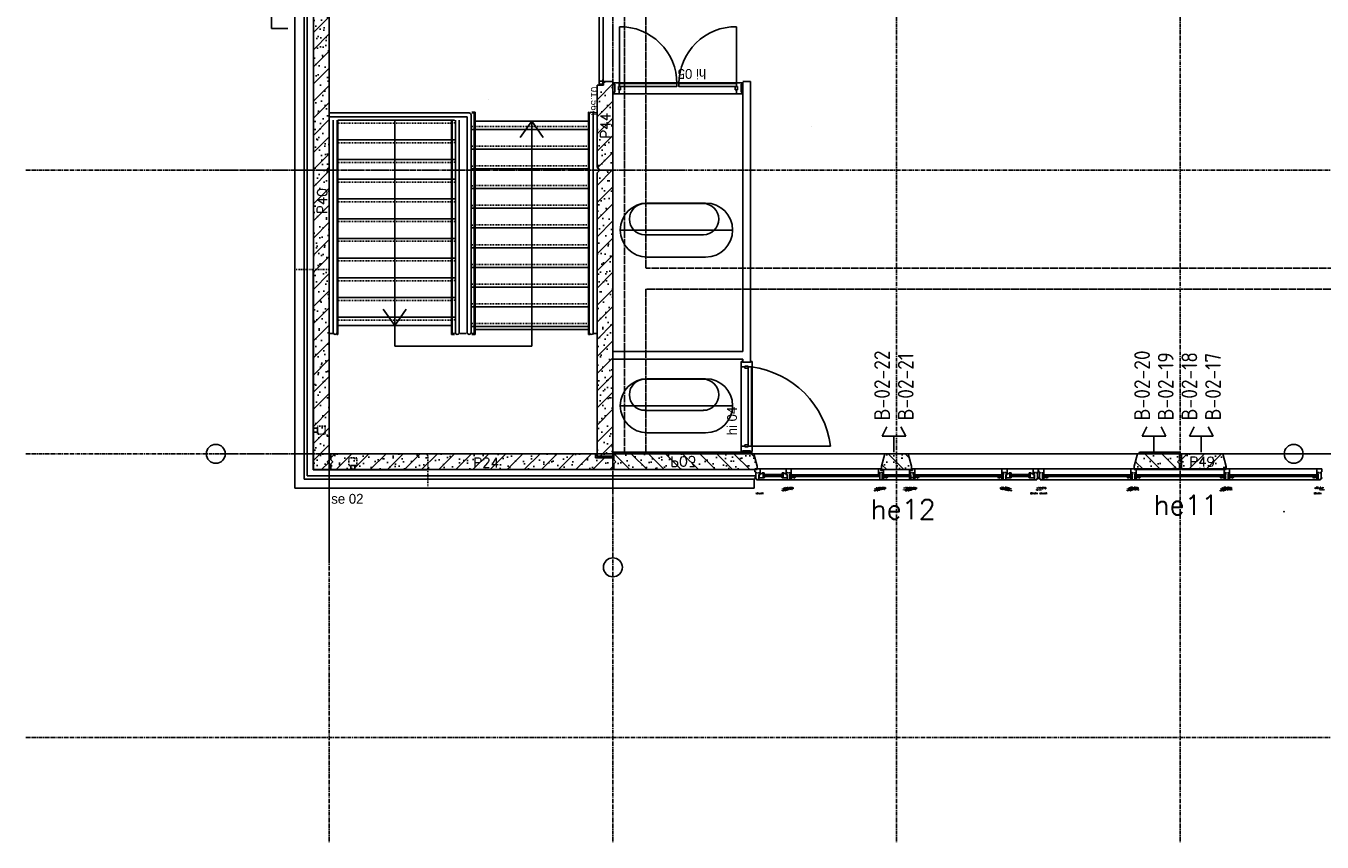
# Model space of a CAD drawing. Extents: x 0 to 1189, y 0 to 841.
# Tile 3 of 44: x 98 to 262, y 129 to 232. Entities that reach past the tile are written whole.
import ezdxf

# ---------------------------------------------------------------- set-up
doc = ezdxf.new("R2010")
doc.units = 0
doc.header["$PDSIZE"] = 2
for name, pattern in [('AUSGEZOGEN', [0]), ('B0304', [6, 5, -0.5, 0, -0.5]), ('B0402', [9.375, 6.25, -3.125]), ('DASHDOT', [25.4, 12.7, -6.35, 0, -6.35]), ('E0001', [1, 1, 0]), ('HIDDEN', [0.375, 0.25, -0.125]), ('HIDDENX2', [0.75, 0.5, -0.25])]:
    doc.linetypes.add(name, pattern=pattern)
doc.layers.get('0').update_dxf_attribs({"linetype": 'CONTINUOUS'})
for name, color, linetype in [('AB$1A---_ATTRIB', 9, 'CONTINUOUS'), ('AL$1A---_ALGEMEEN', 9, 'CONTINUOUS'), ('AT$1A---_TEKSTK', 15, 'CONTINUOUS'), ('GOTEN', 3, 'CONTINUOUS'), ('STRAMIEN', 1, 'CONTINUOUS'), ('VITELCODERING', 5, 'CONTINUOUS'), ('VITELDATA', 1, 'CONTINUOUS')]:
    doc.layers.add(name, color=color, linetype=linetype)
doc.styles.add('GBB_ISOP', font='b-gbp3.shx')
doc.styles.add('GBB_ISOT', font='b-gbt3.shx')
doc.styles.add('ROMANS', font='romans.shx', dxfattribs={"height": 300})
doc.styles.get("Standard").update_dxf_attribs({"font": 'ISO'})

# ---------------------------------------------------------------- blocks, each defined once
blk = doc.blocks.new('$DAT003')
for p, q in [((0, 0), (2, 0)), ((3.2, 0.9), (2, 1.5)), ((2, -1.5), (2, 1.5)), ((3.2, -0.9), (2, -1.5))]:
    blk.add_line(p, q)
blk = doc.blocks.new('-STR-H')
at = {"layer": 'AL$1A---_ALGEMEEN', "linetype": 'DASHDOT', "ltscale": 0.5}
blk.add_line((0, 0), (-9880, 0), dxfattribs=at)
at = {"layer": 'AL$1A---_ALGEMEEN', "linetype": 'Continuous', "ltscale": 2}
blk.add_circle((-10000, 0), 120, dxfattribs=at)
for p in [(-8560, 0), (-4960, 0), (-1360, 0)]:
    blk.add_point(p, dxfattribs=at)
blk = doc.blocks.new('-954P1-KHIC')
at = {"layer": 'AL$1A---_ALGEMEEN', "ltscale": 2}
for p, q in [((-139, -1033.2), (-139, -966.2)), ((-139, -966.2), (-90, -966.2)), ((-49, -966.2), (0, -966.2)), ((0, -966.2), (0, -1033.2)), ((-120.5, -1033.2), (-139, -1033.2)), ((-18.5, -1023.2), (-120.5, -1023.2)), ((-120.5, -1023.2), (-120.5, -1033.2)), ((-18.5, -1033.2), (-18.5, -1023.2)), ((0, -1033.2), (-18.5, -1033.2))]:
    blk.add_line(p, q, dxfattribs=at)
at = {"layer": 'AL$1A---_ALGEMEEN'}
for p, q in [((-49, -949.2), (-90, -949.2)), ((-90, -949.2), (-90, -975.2)), ((-90, -975.2), (-49, -975.2)), ((-49, -949.2), (-49, -975.2))]:
    blk.add_line(p, q, dxfattribs=at)
blk = doc.blocks.new('-STR-H2')
at = {"layer": 'AL$1A---_ALGEMEEN', "linetype": 'DASHDOT', "ltscale": 0.5}
blk.add_line((-3600, 0), (-9880, 0), dxfattribs=at)
at = {"layer": 'AL$1A---_ALGEMEEN', "linetype": 'Continuous', "ltscale": 2}
blk.add_circle((-10000, 0), 120, dxfattribs=at)
for p in [(-8560, 0), (-4960, 0)]:
    blk.add_point(p, dxfattribs=at)
blk = doc.blocks.new('01564')
at = {"layer": 'AL$1A---_ALGEMEEN', "color": 15, "linetype": 'AUSGEZOGEN'}
for p, q in [((0, 1.5), (0, 48.5)), ((1.5, 50), (38.5, 50)), ((1.5, 1.5), (1.5, 48.5)), ((1.5, 48.5), (38.5, 48.5)), ((40, 1.5), (1.5, 1.5)), ((58.5, 0), (1.5, 0)), ((38.5, 48.5), (38.5, 3)), ((40, 48.5), (40, 3)), ((40, 3), (58.5, 3)), ((58.5, 1.5), (40, 1.5))]:
    blk.add_line(p, q, dxfattribs=at)
for centre, start, end in [((1.5, 48.5), 90, 180), ((1.5, 1.5), 180, 270), ((38.5, 48.5), 0, 90), ((40, 3), 180, 270), ((58.5, 1.5), 0, 90), ((58.5, 1.5), 270, 0)]:
    blk.add_arc(centre, 1.5, start, end, dxfattribs=at)
blk = doc.blocks.new('-GLASA')
at = {"layer": 'AL$1A---_ALGEMEEN', "color": 15, "ltscale": 2}
for p, q in [((5, 27), (407, 27)), ((5, 27), (5, 3)), ((5, 22), (407, 22)), ((5, 7), (407, 7)), ((5, 3), (407, 3)), ((13, 22), (13, 7))]:
    blk.add_line(p, q, dxfattribs=at)
at = {"layer": 'AL$1A---_ALGEMEEN', "color": 15}
for p, q in [((17, 30), (21, 27)), ((17, 0), (21, 3))]:
    blk.add_line(p, q, dxfattribs=at)
at = {"layer": 'AL$1A---_ALGEMEEN', "color": 15, "ltscale": 2}
blk.add_lwpolyline([(5, 3), (0, 3), (5, 27), (0, 27), (5, 3)], dxfattribs=at)
at = {"layer": 'AL$1A---_ALGEMEEN'}
for p in [(0, 30), (0, 0)]:
    blk.add_point(p, dxfattribs=at)
blk = doc.blocks.new('XREF_B-A3-II-114')
at = {"layer": 'AL$1A---_ALGEMEEN', "ltscale": 2}
h = blk.add_hatch(dxfattribs=at)
h.set_pattern_fill('PREFB', color=8, scale=8, angle=360, style=0)
h.set_pattern_definition([(45, (24673.26, 29799.29), (-108.6116, 108.6116), []), (17, (24673.26, 29799.29), (41.26, 127.7242), [0, -130.56, -73.92, 0, -107.52]), (48, (24673.26, 29799.29), (-29.465, 129.875), [0, -129.28, 0, -131.84, 0, -106.24]), (71, (24673.26, 29799.29), (-76.6585, 107.6209), [0, -128, 0, -768, -105.28])])
h.paths.add_polyline_path([(24873, 33361), (24848, 33386), (24848, 33406), (24873, 33431), (24873, 37061), (24798, 37061), (24773, 37036), (24748, 37061), (24673, 37061), (24673, 29596), (24873, 29596), (24873, 29671), (24848, 29696), (24873, 29721)])
h = blk.add_hatch(dxfattribs=at)
h.set_pattern_fill('PREFB', color=8, scale=8, angle=180, style=0)
h.set_pattern_definition([(225, (28273.26, 29816.29), (108.6116, -108.6116), []), (197, (28273.26, 29816.29), (-41.26, -127.7242), [0, -130.56, -73.92, 0, -107.52]), (228, (28273.26, 29816.29), (29.465, -129.875), [0, -129.28, 0, -131.84, 0, -106.24]), (251, (28273.26, 29816.29), (76.6585, -107.621), [0, -128, 0, -768, -105.28])])
h.paths.add_polyline_path([(28473, 34519), (28353, 34519), (28353, 34476), (28273, 34476), (28273, 33431), (28298, 33406), (28298, 33386), (28273, 33361), (28273, 29766), (28473, 29766)])
h = blk.add_hatch(dxfattribs=at)
h.set_pattern_fill('PREFB', color=8, scale=8, angle=180, style=0)
h.set_pattern_definition([(225, (24853.26, 29796.29), (108.6116, -108.6116), []), (197, (24853.26, 29796.29), (-41.26, -127.7242), [0, -130.56, -73.92, 0, -107.52]), (228, (24853.26, 29796.29), (29.465, -129.875), [0, -129.28, 0, -131.84, 0, -106.24]), (251, (24853.26, 29796.29), (76.6585, -107.621), [0, -128, 0, -768, -105.28])])
h.paths.add_polyline_path([(28473, 29596), (28473, 29746), (28253, 29746), (28253, 29786), (28243, 29796), (24903, 29796), (24893, 29786), (24893, 29721), (24918, 29696), (24893, 29671), (24893, 29596)])
h = blk.add_hatch(dxfattribs=at)
h.set_pattern_fill('PREFB', color=8, scale=8, angle=180, style=0)
h.set_pattern_definition([(135, (28473.26, 29796.29), (108.6116, 108.6116), []), (163, (28473.26, 29796.29), (-41.26, 127.7242), [0, -130.56, -73.92, 0, -107.52]), (132, (28473.26, 29796.29), (29.465, 129.875), [0, -129.28, 0, -131.84, 0, -106.24]), (109, (28473.26, 29796.29), (76.6585, 107.6209), [0, -128, 0, -768, -105.28])])
h.paths.add_polyline_path([(30302, 29640), (30302, 29596), (28483, 29596), (28483, 29671), (28508, 29696), (28483, 29721), (28483, 29796), (30260, 29796)])
h.paths.add_polyline_path([(32264, 29640), (32264, 29596), (31882, 29596), (31882, 29640), (31924, 29796), (32222, 29796)])
h.paths.add_polyline_path([(35663, 29671), (35663, 29596), (35087, 29596), (35087, 29640), (35129, 29796), (35663, 29796), (35663, 29721), (35638, 29696)])
h = blk.add_hatch(dxfattribs=at)
h.set_pattern_fill('PREFB', color=8, scale=8, angle=180, style=0)
h.set_pattern_definition([(225, (35673.26, 29796.29), (108.6116, -108.6116), []), (197, (35673.26, 29796.29), (-41.26, -127.7242), [0, -130.56, -73.92, 0, -107.52]), (228, (35673.26, 29796.29), (29.465, -129.875), [0, -129.28, 0, -131.84, 0, -106.24]), (251, (35673.26, 29796.29), (76.6585, -107.6209), [0, -128, 0, -768, -105.28])])
h.paths.add_polyline_path([(42858, 29796), (42333, 29796), (42290, 29636), (42290, 29596), (42858, 29596)])
h.paths.add_polyline_path([(39420, 29796), (39126, 29796), (39083, 29636), (39083, 29596), (39463, 29596), (39463, 29636)])
h.paths.add_polyline_path([(36213, 29796), (35688, 29796), (35688, 29596), (36256, 29596), (36256, 29636)])
at = {"layer": 'AL$1A---_ALGEMEEN', "color": 8, "ltscale": 2}
for p, q in [((24438, 29361), (24438, 44631)), ((24553, 44516), (24553, 29476)), ((24593, 44476), (24593, 29516)), ((24138, 37252), (24138, 35194)), ((28298, 35630), (28298, 34525)), ((28348, 35610), (28348, 34545)), ((28555, 34495), (28555, 35216)), ((30041, 34495), (30041, 35216)), ((24138, 35194), (24349, 35194)), ((28473, 34484), (28486, 34484)), ((28473, 34385), (28486, 34385)), ((28553, 34504), (30043, 34504)), ((30110, 34484), (30120, 34484)), ((30110, 34385), (30120, 34385)), ((30120, 34519), (30220, 34519)), ((30120, 31096), (30120, 34514)), ((30220, 34519), (30220, 30996)), ((28553, 34365), (30043, 34365)), ((24668, 32035), (24668, 29591)), ((24673, 32035), (24673, 29596)), ((28473, 31096), (30120, 31096)), ((28473, 30996), (28473, 31096)), ((30220, 30957), (30220, 31109)), ((30120, 30996), (28473, 30996)), ((30120, 30957), (30120, 30996)), ((30100, 30900), (30100, 29893)), ((30239, 30900), (30239, 29893)), ((28483, 29796), (28483, 29816)), ((28483, 29816), (30235, 29816)), ((30120, 29826), (30120, 29816)), ((30219, 29826), (30219, 29816)), ((30230, 29895), (31233, 29895)), ((35663, 29816), (35154, 29816)), ((35663, 29796), (35663, 29816)), ((35688, 29796), (42858, 29796)), ((24553, 29476), (26628, 29476)), ((26628, 29516), (24593, 29516)), ((26023, 29591), (24668, 29591)), ((26023, 29596), (24673, 29596)), ((26023, 29596), (26023, 29591)), ((26123, 29596), (26023, 29596)), ((26023, 29591), (26123, 29591)), ((26123, 29591), (26123, 29596)), ((26628, 29516), (30275, 29516)), ((26628, 29476), (26863, 29476)), ((26863, 29476), (30266, 29476)), ((30266, 29476), (30266, 29361)), ((30343, 29606), (30276, 29606)), ((30276, 29606), (30276, 29566)), ((30276, 29566), (30285, 29566)), ((30285, 29497), (30276, 29497)), ((30276, 29497), (30276, 29482)), ((30296, 29482), (30276, 29482)), ((30285, 29566), (30285, 29497)), ((30296, 29482), (30296, 29467)), ((30296, 29467), (30326, 29467)), ((30326, 29467), (30326, 29534)), ((30326, 29534), (30343, 29534)), ((30326, 29467), (31859, 29467)), ((30326, 29467), (30687, 29467)), ((30328, 29532), (30345, 29532)), ((30343, 29606), (30670, 29606)), ((30343, 29534), (30343, 29606)), ((30378, 29536), (30378, 29545)), ((30378, 29536), (30395, 29536)), ((30378, 29509), (30383, 29533)), ((30383, 29533), (30378, 29533)), ((30378, 29533), (30383, 29509)), ((30383, 29509), (30378, 29509)), ((30383, 29533), (30507, 29533)), ((30383, 29533), (30383, 29509)), ((30383, 29528), (30507, 29528)), ((30383, 29513), (30507, 29513)), ((30383, 29509), (30507, 29509)), ((30391, 29528), (30391, 29513)), ((30630, 29533), (30507, 29533)), ((30630, 29528), (30507, 29528)), ((30630, 29513), (30507, 29513)), ((30630, 29509), (30507, 29509)), ((30635, 29536), (30618, 29536)), ((30622, 29528), (30622, 29513)), ((30630, 29533), (30630, 29509)), ((30635, 29509), (30630, 29533)), ((30630, 29533), (30635, 29533)), ((30635, 29533), (30630, 29509)), ((30630, 29509), (30635, 29509)), ((30635, 29536), (30635, 29545)), ((30685, 29532), (30668, 29532)), ((30737, 29606), (30670, 29606)), ((30670, 29606), (30670, 29576)), ((30670, 29576), (30670, 29534)), ((30670, 29534), (30687, 29534)), ((30687, 29534), (30687, 29467)), ((30687, 29467), (30713, 29467)), ((30713, 29467), (30713, 29467)), ((30713, 29467), (30720, 29467)), ((30720, 29534), (30737, 29534)), ((30720, 29467), (30720, 29534)), ((30725, 29531), (31127, 29531)), ((30725, 29531), (30725, 29507)), ((30725, 29526), (31127, 29526)), ((30725, 29511), (31127, 29511)), ((30725, 29507), (31127, 29507)), ((30733, 29526), (30733, 29511)), ((30737, 29606), (31842, 29606)), ((30737, 29534), (30737, 29606)), ((31127, 29531), (31453, 29531)), ((31127, 29526), (31453, 29526)), ((31127, 29511), (31453, 29511)), ((31127, 29507), (31453, 29507)), ((31854, 29531), (31453, 29531)), ((31854, 29526), (31453, 29526)), ((31854, 29511), (31453, 29511)), ((31854, 29507), (31453, 29507)), ((31872, 29606), (31842, 29606)), ((31842, 29606), (31842, 29576)), ((31842, 29576), (31842, 29534)), ((31842, 29534), (31859, 29534)), ((31846, 29526), (31846, 29511)), ((31854, 29531), (31854, 29507)), ((31859, 29507), (31854, 29531)), ((31854, 29531), (31859, 29531)), ((31859, 29531), (31854, 29507)), ((31854, 29507), (31859, 29507)), ((31859, 29534), (31859, 29467)), ((31859, 29467), (31885, 29467)), ((31885, 29467), (31885, 29467)), ((31885, 29467), (31892, 29467)), ((31892, 29534), (31909, 29534)), ((31892, 29467), (31892, 29534)), ((31892, 29507), (31897, 29531)), ((31897, 29531), (31892, 29531)), ((31892, 29531), (31897, 29507)), ((31897, 29507), (31892, 29507)), ((31892, 29467), (32254, 29467)), ((31897, 29531), (32073, 29531)), ((31897, 29531), (31897, 29507)), ((31897, 29526), (32073, 29526)), ((31897, 29511), (32073, 29511)), ((31897, 29507), (32073, 29507)), ((31905, 29526), (31905, 29511)), ((31909, 29534), (31909, 29586)), ((32249, 29531), (32073, 29531)), ((32249, 29526), (32073, 29526)), ((32249, 29511), (32073, 29511)), ((32249, 29507), (32073, 29507)), ((32237, 29586), (32237, 29576)), ((32237, 29576), (32237, 29534)), ((32237, 29534), (32254, 29534)), ((32241, 29526), (32241, 29511)), ((32249, 29531), (32249, 29507)), ((32254, 29507), (32249, 29531)), ((32249, 29531), (32254, 29531)), ((32254, 29531), (32249, 29507)), ((32249, 29507), (32254, 29507)), ((32254, 29534), (32254, 29467)), ((32254, 29467), (32280, 29467)), ((32304, 29606), (32274, 29606)), ((32280, 29467), (32280, 29467)), ((32280, 29467), (32287, 29467)), ((32287, 29534), (32304, 29534)), ((32287, 29467), (32287, 29534)), ((32287, 29467), (33822, 29467)), ((32292, 29531), (32694, 29531)), ((32292, 29531), (32292, 29507)), ((32292, 29526), (32694, 29526)), ((32292, 29511), (32694, 29511)), ((32292, 29507), (32694, 29507)), ((32300, 29526), (32300, 29511)), ((32304, 29606), (33805, 29606)), ((32304, 29534), (32304, 29606)), ((33021, 29531), (32695, 29531)), ((33021, 29526), (32695, 29526)), ((33021, 29511), (32695, 29511)), ((33021, 29507), (32695, 29507)), ((33422, 29531), (33021, 29531)), ((33422, 29526), (33021, 29526)), ((33422, 29511), (33021, 29511)), ((33422, 29507), (33021, 29507)), ((33384, 29477), (33384, 29477)), ((33410, 29534), (33410, 29606)), ((33410, 29606), (33477, 29606)), ((33427, 29534), (33410, 29534)), ((33414, 29526), (33414, 29511)), ((33422, 29531), (33422, 29507)), ((33427, 29507), (33422, 29531)), ((33422, 29531), (33427, 29531)), ((33427, 29531), (33422, 29507)), ((33422, 29507), (33427, 29507)), ((33427, 29467), (33427, 29534)), ((33434, 29467), (33427, 29467)), ((33460, 29467), (33434, 29467)), ((33434, 29467), (33434, 29467)), ((33477, 29534), (33460, 29534)), ((33460, 29534), (33460, 29467)), ((33822, 29467), (33460, 29467)), ((33462, 29532), (33479, 29532)), ((33805, 29606), (33477, 29606)), ((33477, 29606), (33477, 29576)), ((33477, 29576), (33477, 29534)), ((33512, 29536), (33512, 29545)), ((33512, 29536), (33529, 29536)), ((33512, 29509), (33517, 29533)), ((33517, 29533), (33512, 29533)), ((33512, 29533), (33517, 29509)), ((33517, 29509), (33512, 29509)), ((33517, 29533), (33641, 29533)), ((33517, 29533), (33517, 29509)), ((33517, 29528), (33641, 29528)), ((33517, 29513), (33641, 29513)), ((33517, 29509), (33641, 29509)), ((33525, 29528), (33525, 29513)), ((33765, 29533), (33641, 29533)), ((33765, 29528), (33641, 29528)), ((33765, 29513), (33641, 29513)), ((33765, 29509), (33641, 29509)), ((33770, 29536), (33753, 29536)), ((33757, 29528), (33757, 29513)), ((33765, 29533), (33765, 29509)), ((33770, 29509), (33765, 29533)), ((33765, 29533), (33770, 29533)), ((33770, 29533), (33765, 29509)), ((33765, 29509), (33770, 29509)), ((33770, 29536), (33770, 29545)), ((33820, 29532), (33803, 29532)), ((33805, 29534), (33805, 29606)), ((33805, 29606), (33872, 29606)), ((33822, 29534), (33805, 29534)), ((33822, 29467), (33822, 29534)), ((33852, 29467), (33822, 29467)), ((33852, 29482), (33852, 29467)), ((33852, 29482), (33872, 29482)), ((33872, 29566), (33863, 29566)), ((33863, 29566), (33863, 29497)), ((33863, 29497), (33872, 29497)), ((33872, 29606), (33872, 29566)), ((33872, 29497), (33872, 29482)), ((33943, 29606), (33876, 29606)), ((33876, 29606), (33876, 29566)), ((33876, 29566), (33885, 29566)), ((33885, 29497), (33876, 29497)), ((33876, 29497), (33876, 29482)), ((33896, 29482), (33876, 29482)), ((33885, 29566), (33885, 29497)), ((33896, 29482), (33896, 29467)), ((33896, 29467), (33926, 29467)), ((33926, 29467), (33926, 29534)), ((33926, 29534), (33943, 29534)), ((33926, 29467), (35065, 29467)), ((33943, 29606), (35048, 29606)), ((33943, 29534), (33943, 29606)), ((34332, 29531), (34658, 29531)), ((34332, 29526), (34658, 29526)), ((34332, 29511), (34658, 29511)), ((34332, 29507), (34658, 29507)), ((35115, 29606), (35048, 29606)), ((35048, 29606), (35048, 29576)), ((35048, 29576), (35048, 29534)), ((35048, 29534), (35065, 29534)), ((35065, 29534), (35065, 29467)), ((35065, 29467), (35091, 29467)), ((35091, 29467), (35091, 29467)), ((35091, 29467), (35098, 29467)), ((35098, 29534), (35115, 29534)), ((35098, 29467), (35098, 29534)), ((35098, 29467), (36249, 29467)), ((35115, 29606), (36232, 29606)), ((35115, 29534), (35115, 29606)), ((35504, 29531), (35842, 29531)), ((35504, 29526), (35842, 29526)), ((35504, 29511), (35842, 29511)), ((35504, 29507), (35842, 29507)), ((36299, 29606), (36232, 29606)), ((36232, 29606), (36232, 29576)), ((36232, 29576), (36232, 29534)), ((36232, 29534), (36249, 29534)), ((36249, 29534), (36249, 29467)), ((36249, 29467), (36275, 29467)), ((36275, 29467), (36275, 29467)), ((36275, 29467), (36282, 29467)), ((36282, 29534), (36299, 29534)), ((36282, 29467), (36282, 29534)), ((36282, 29467), (37422, 29467)), ((36299, 29606), (37405, 29606)), ((36299, 29534), (36299, 29606)), ((37015, 29531), (36689, 29531)), ((37015, 29526), (36689, 29526)), ((37015, 29511), (36689, 29511)), ((37015, 29507), (36689, 29507)), ((37405, 29534), (37405, 29606)), ((37405, 29606), (37472, 29606)), ((37422, 29534), (37405, 29534)), ((37422, 29467), (37422, 29534)), ((37452, 29467), (37422, 29467)), ((37452, 29482), (37452, 29467)), ((37452, 29482), (37472, 29482)), ((37472, 29566), (37463, 29566)), ((37463, 29566), (37463, 29497)), ((37463, 29497), (37472, 29497)), ((37472, 29606), (37472, 29566)), ((37472, 29497), (37472, 29482)), ((26613, 29361), (24438, 29361)), ((30266, 29361), (26613, 29361))]:
    blk.add_line(p, q, dxfattribs=at)
at = {"layer": 'AL$1A---_ALGEMEEN', "color": 8, "linetype": 'DASHDOT'}
for p, q in [((24873, 29030), (24873, 38018)), ((28473, 29030), (28473, 38018)), ((23399, 33396), (29371, 33396)), ((23399, 29796), (29371, 29796))]:
    blk.add_line(p, q, dxfattribs=at)
at = {"layer": 'AL$1A---_ALGEMEEN', "color": 8, "linetype": 'Continuous', "ltscale": 2}
for p, q in [((24673, 29596), (24673, 37061)), ((24873, 37061), (24873, 33431)), ((28273, 34476), (28353, 34476)), ((28273, 33431), (28273, 34476)), ((28353, 34476), (28353, 34519)), ((28353, 34519), (28473, 34519)), ((28473, 34519), (28473, 29766)), ((24873, 33431), (24848, 33406)), ((24848, 33386), (24848, 33406)), ((28298, 33406), (28273, 33431)), ((28298, 33386), (28298, 33406)), ((24848, 33386), (24873, 33361)), ((24873, 33361), (24873, 29721)), ((28273, 33361), (28298, 33386)), ((28273, 29881), (28273, 33361)), ((24893, 29786), (24903, 29796)), ((24893, 29786), (24893, 29721)), ((28243, 29796), (24903, 29796)), ((28243, 29796), (28253, 29786)), ((28253, 29746), (28253, 29786)), ((28273, 29766), (28273, 29881)), ((30260, 29796), (28483, 29796)), ((28483, 29796), (28483, 29721)), ((30240, 29796), (30235, 29816)), ((30260, 29796), (35129, 29796)), ((30302, 29640), (30260, 29796)), ((35087, 29640), (35129, 29796)), ((35129, 29796), (35663, 29796)), ((35149, 29796), (35154, 29816)), ((35663, 29796), (35663, 29721)), ((36213, 29796), (35688, 29796)), ((35688, 29796), (35688, 29596)), ((36256, 29636), (36213, 29796)), ((24873, 29721), (24848, 29696)), ((24848, 29696), (24873, 29671)), ((24873, 29671), (24873, 29596)), ((24893, 29671), (24893, 29596)), ((28253, 29746), (28473, 29746)), ((28473, 29766), (28273, 29766)), ((28473, 29596), (28473, 29746)), ((28483, 29721), (28508, 29696)), ((28508, 29696), (28483, 29671)), ((28483, 29671), (28483, 29596)), ((30302, 29596), (30302, 29640)), ((35087, 29596), (35087, 29640)), ((35663, 29721), (35638, 29696)), ((35638, 29696), (35663, 29671)), ((35663, 29671), (35663, 29596)), ((36256, 29596), (36256, 29636)), ((24873, 29596), (24673, 29596)), ((24893, 29596), (28473, 29596)), ((28483, 29596), (30302, 29596)), ((35663, 29596), (35087, 29596)), ((35688, 29596), (36256, 29596))]:
    blk.add_line(p, q, dxfattribs=at)
at = {"layer": 'AL$1A---_ALGEMEEN', "color": 8}
for p, q in [((24873, 34121), (26648, 34121)), ((24873, 34071), (26623, 34071)), ((26623, 31337), (26623, 34071)), ((26673, 34096), (26673, 31337)), ((26683, 34131), (26723, 34131)), ((26683, 34121), (26713, 34121)), ((26713, 33912), (26713, 34121)), ((26723, 33912), (26723, 34131)), ((28163, 34131), (28173, 34131)), ((28163, 33912), (28163, 34131)), ((28223, 34121), (28223, 34131)), ((28223, 34121), (28273, 34121)), ((24923, 34030), (24923, 33790)), ((24973, 34030), (24973, 33790)), ((26463, 34030), (24983, 34030)), ((26463, 34030), (24983, 34030)), ((24983, 34030), (24983, 33790)), ((25703, 34030), (25703, 31424)), ((26423, 34030), (26423, 33790)), ((26433, 34030), (26433, 33790)), ((26683, 33912), (28163, 33912)), ((26713, 33662), (26713, 33902)), ((26723, 34018), (28163, 34018)), ((26723, 33662), (26723, 33902)), ((27443, 34018), (27297, 33811)), ((27443, 34018), (27589, 33811)), ((27443, 31162), (27443, 34018)), ((28163, 33662), (28163, 33902)), ((28173, 33662), (28173, 33902)), ((28223, 33662), (28223, 33902)), ((24923, 33780), (24923, 33540)), ((24973, 33780), (24973, 33540)), ((26463, 33780), (24983, 33780)), ((24983, 33780), (24983, 33540)), ((26423, 33780), (26423, 33540)), ((26433, 33780), (26433, 33540)), ((26683, 33662), (28163, 33662)), ((26713, 33412), (26713, 33652)), ((26723, 33412), (26723, 33652)), ((28163, 33412), (28163, 33652)), ((28173, 33412), (28173, 33652)), ((28223, 33412), (28223, 33652)), ((24923, 33530), (24923, 33290)), ((24973, 33530), (24973, 33290)), ((26463, 33530), (24983, 33530)), ((24983, 33530), (24983, 33290)), ((26423, 33530), (26423, 33290)), ((26433, 33530), (26433, 33290)), ((26683, 33412), (28163, 33412)), ((26713, 33162), (26713, 33402)), ((26723, 33162), (26723, 33402)), ((28163, 33162), (28163, 33402)), ((28173, 33162), (28173, 33402)), ((28223, 33162), (28223, 33402)), ((24923, 33280), (24923, 33040)), ((24973, 33280), (24973, 33040)), ((26463, 33280), (24983, 33280)), ((24983, 33280), (24983, 33040)), ((26423, 33280), (26423, 33040)), ((26433, 33280), (26433, 33040)), ((26683, 33162), (28163, 33162)), ((26713, 32912), (26713, 33152)), ((26723, 32912), (26723, 33152)), ((28163, 32912), (28163, 33152)), ((28173, 32912), (28173, 33152)), ((28223, 32912), (28223, 33152)), ((24923, 33030), (24923, 32790)), ((24973, 33030), (24973, 32790)), ((26463, 33030), (24983, 33030)), ((24983, 33030), (24983, 32790)), ((26423, 33030), (26423, 32790)), ((26433, 33030), (26433, 32790)), ((26683, 32912), (28163, 32912)), ((26713, 32662), (26713, 32902)), ((26723, 32662), (26723, 32902)), ((28163, 32662), (28163, 32902)), ((28173, 32662), (28173, 32902)), ((28223, 32662), (28223, 32902)), ((24923, 32780), (24923, 32540)), ((24973, 32780), (24973, 32540)), ((26463, 32780), (24983, 32780)), ((24983, 32780), (24983, 32540)), ((26423, 32780), (26423, 32540)), ((26433, 32780), (26433, 32540)), ((26683, 32662), (28163, 32662)), ((26713, 32412), (26713, 32652)), ((26723, 32412), (26723, 32652)), ((28163, 32412), (28163, 32652)), ((28173, 32412), (28173, 32652)), ((28223, 32412), (28223, 32652)), ((24923, 32530), (24923, 32290)), ((24973, 32530), (24973, 32290)), ((26463, 32530), (24983, 32530)), ((24983, 32530), (24983, 32290)), ((26423, 32530), (26423, 32290)), ((26433, 32530), (26433, 32290)), ((26683, 32412), (28163, 32412)), ((24923, 32280), (24923, 32040)), ((24973, 32280), (24973, 32040)), ((26463, 32280), (24983, 32280)), ((24983, 32280), (24983, 32040)), ((26423, 32280), (26423, 32040)), ((26433, 32280), (26433, 32040)), ((26713, 32162), (26713, 32402)), ((26723, 32162), (26723, 32402)), ((28163, 32162), (28163, 32402)), ((28173, 32162), (28173, 32402)), ((28223, 32162), (28223, 32402)), ((26683, 32162), (28163, 32162)), ((26713, 31912), (26713, 32152)), ((26723, 31912), (26723, 32152)), ((28163, 31912), (28163, 32152)), ((28173, 31912), (28173, 32152)), ((28223, 31912), (28223, 32152)), ((24923, 32030), (24923, 31790)), ((24973, 32030), (24973, 31790)), ((26463, 32030), (24983, 32030)), ((24983, 32030), (24983, 31790)), ((25703, 31993), (25703, 31162)), ((26423, 32030), (26423, 31790)), ((26433, 32030), (26433, 31790)), ((24923, 31780), (24923, 31540)), ((24973, 31780), (24973, 31540)), ((26463, 31780), (24983, 31780)), ((24983, 31780), (24983, 31540)), ((26423, 31780), (26423, 31540)), ((26433, 31780), (26433, 31540)), ((26683, 31912), (28163, 31912)), ((26713, 31662), (26713, 31902)), ((26723, 31662), (26723, 31902)), ((28163, 31662), (28163, 31902)), ((28173, 31662), (28173, 31902)), ((28223, 31662), (28223, 31902)), ((25703, 31424), (25557, 31631)), ((25703, 31424), (25849, 31631)), ((26683, 31662), (28163, 31662)), ((26713, 31412), (26713, 31652)), ((26723, 31412), (26723, 31652)), ((28163, 31412), (28163, 31652)), ((28173, 31412), (28173, 31652)), ((28223, 31412), (28223, 31652)), ((26463, 31530), (24983, 31530)), ((24983, 31530), (24983, 31311)), ((26423, 31424), (24983, 31424)), ((26423, 31530), (26423, 31311)), ((26433, 31530), (26433, 31321)), ((24923, 31321), (24873, 31321)), ((24923, 31321), (24873, 31321)), ((24983, 31311), (24967, 31311)), ((26463, 31311), (26423, 31311)), ((26463, 31321), (26433, 31321)), ((26533, 31321), (26610, 31321)), ((26683, 31412), (28163, 31412)), ((26683, 31412), (28163, 31412)), ((26713, 31321), (26683, 31321)), ((26723, 31311), (26683, 31311)), ((26713, 31321), (26713, 31402)), ((26723, 31311), (26723, 31402)), ((26723, 31374), (28163, 31374)), ((28163, 31311), (28163, 31402)), ((28163, 31311), (28181, 31311)), ((28223, 31311), (28223, 31321)), ((28223, 31321), (28273, 31321)), ((27443, 31162), (25703, 31162)), ((30328, 29532), (30328, 29491)), ((30328, 29491), (30392, 29491)), ((30345, 29532), (30345, 29545)), ((30378, 29545), (30345, 29545)), ((30368, 29555), (30366, 29545)), ((30392, 29555), (30368, 29555)), ((30378, 29506), (30378, 29536)), ((30378, 29506), (30395, 29506)), ((30392, 29555), (30395, 29536)), ((30392, 29491), (30395, 29506)), ((30395, 29536), (30399, 29533)), ((30395, 29506), (30399, 29509)), ((30618, 29536), (30614, 29533)), ((30618, 29506), (30614, 29509)), ((30621, 29555), (30618, 29536)), ((30635, 29506), (30618, 29506)), ((30621, 29491), (30618, 29506)), ((30621, 29555), (30645, 29555)), ((30685, 29491), (30621, 29491)), ((30635, 29545), (30668, 29545)), ((30635, 29506), (30635, 29536)), ((30645, 29555), (30647, 29545)), ((30668, 29532), (30668, 29545)), ((30685, 29532), (30685, 29491)), ((30737, 29534), (30741, 29531)), ((30737, 29504), (30741, 29507)), ((31842, 29534), (31838, 29531)), ((31842, 29504), (31838, 29507)), ((31909, 29534), (31913, 29531)), ((31909, 29504), (31913, 29507)), ((32237, 29534), (32233, 29531)), ((32237, 29504), (32233, 29507)), ((32304, 29534), (32308, 29531)), ((32304, 29504), (32308, 29507)), ((33410, 29534), (33406, 29531)), ((33410, 29504), (33406, 29507)), ((33462, 29532), (33462, 29491)), ((33462, 29491), (33527, 29491)), ((33479, 29532), (33479, 29545)), ((33512, 29545), (33479, 29545)), ((33502, 29555), (33501, 29545)), ((33526, 29555), (33502, 29555)), ((33512, 29506), (33512, 29536)), ((33512, 29506), (33529, 29506)), ((33526, 29555), (33529, 29536)), ((33527, 29491), (33529, 29506)), ((33529, 29536), (33533, 29533)), ((33529, 29506), (33533, 29509)), ((33753, 29536), (33749, 29533)), ((33753, 29506), (33749, 29509)), ((33756, 29555), (33753, 29536)), ((33770, 29506), (33753, 29506)), ((33755, 29491), (33753, 29506)), ((33820, 29491), (33755, 29491)), ((33756, 29555), (33780, 29555)), ((33770, 29545), (33803, 29545)), ((33770, 29506), (33770, 29536)), ((33780, 29555), (33781, 29545)), ((33803, 29532), (33803, 29545)), ((33820, 29532), (33820, 29491))]:
    blk.add_line(p, q, dxfattribs=at)
at = {"layer": 'AL$1A---_ALGEMEEN', "color": 8, "linetype": 'B0402', "ltscale": 0.1}
for p, q in [((24983, 33993), (26423, 33993)), ((28163, 33950), (26723, 33950)), ((24983, 33743), (26423, 33743)), ((28163, 33700), (26723, 33700)), ((24983, 33493), (26423, 33493)), ((28163, 33450), (26723, 33450)), ((24983, 33243), (26423, 33243)), ((28163, 33200), (26723, 33200)), ((24983, 32993), (26423, 32993)), ((28163, 32950), (26723, 32950)), ((24983, 32743), (26423, 32743)), ((28163, 32700), (26723, 32700)), ((24983, 32493), (26423, 32493)), ((28163, 32450), (26723, 32450)), ((24983, 32243), (26423, 32243)), ((28163, 32200), (26723, 32200)), ((24983, 31993), (26423, 31993)), ((28163, 31950), (26723, 31950)), ((24983, 31743), (26423, 31743)), ((28163, 31700), (26723, 31700)), ((24983, 31493), (26423, 31493)), ((28163, 31450), (26723, 31450))]:
    blk.add_line(p, q, dxfattribs=at)
at = {"layer": 'AL$1A---_ALGEMEEN', "color": 8, "linetype": 'B0402', "ltscale": 0.05}
for p, q in [((26463, 33995), (26423, 33995)), ((26683, 33948), (26723, 33948)), ((26463, 33745), (26423, 33745)), ((26683, 33698), (26723, 33698)), ((26463, 33495), (26423, 33495)), ((26683, 33448), (26723, 33448)), ((26463, 33245), (26423, 33245)), ((26683, 33198), (26723, 33198)), ((26463, 32995), (26423, 32995)), ((26683, 32948), (26723, 32948)), ((26463, 32745), (26423, 32745)), ((26683, 32698), (26723, 32698)), ((26463, 32495), (26423, 32495)), ((26683, 32448), (26723, 32448)), ((26463, 32245), (26423, 32245)), ((26683, 32198), (26723, 32198)), ((26463, 31995), (26423, 31995)), ((26683, 31948), (26723, 31948)), ((26463, 31745), (26423, 31745)), ((26683, 31698), (26723, 31698)), ((26463, 31495), (26423, 31495)), ((26683, 31448), (26723, 31448))]:
    blk.add_line(p, q, dxfattribs=at)
at = {"layer": 'AL$1A---_ALGEMEEN', "color": 8, "linetype": 'ByBlock'}
for p, q in [((29619, 32972), (28880, 32972)), ((29649, 32978), (28909, 32978)), ((28566, 32635), (29992, 32635)), ((29621, 32573), (28880, 32573)), ((29649, 32291), (28909, 32291)), ((29619, 30743), (28880, 30743)), ((29649, 30749), (28909, 30749)), ((28566, 30406), (29992, 30406)), ((29621, 30344), (28880, 30344)), ((29649, 30063), (28909, 30063))]:
    blk.add_line(p, q, dxfattribs=at)
at = {"layer": 'AL$1A---_ALGEMEEN', "color": 8, "linetype": 'HIDDENX2'}
for p, q in [((24453, 32135), (24873, 32135)), ((26123, 29796), (26123, 29376))]:
    blk.add_line(p, q, dxfattribs=at)
at = {"layer": 'AL$1A---_ALGEMEEN', "color": 8, "linetype": 'Continuous', "ltscale": 2}
for points in [[(24673, 37061), (24673, 29596), (24873, 29596), (24873, 29671), (24848, 29696), (24873, 29721), (24873, 33361), (24848, 33386), (24848, 33406), (24873, 33431), (24873, 37061), (24798, 37061), (24773, 37036), (24748, 37061), (24673, 37061)], [(28273, 34476), (28353, 34476), (28353, 34519), (28473, 34519), (28473, 29766), (28273, 29766), (28273, 33361), (28298, 33386), (28298, 33406), (28273, 33431), (28273, 34476)], [(24893, 29596), (28473, 29596), (28473, 29746), (28253, 29746), (28253, 29786), (28243, 29796), (24903, 29796), (24893, 29786), (24893, 29721), (24918, 29696), (24893, 29671), (24893, 29596)], [(28273, 29881), (28273, 29881), (28273, 29881), (28273, 29881), (28273, 29881), (28273, 29881), (28273, 29881)], [(31882, 29596), (32264, 29596), (32264, 29640), (32222, 29796), (31924, 29796), (31882, 29640), (31882, 29596)], [(24893, 29721), (24918, 29696), (24893, 29671)]]:
    blk.add_lwpolyline(points, dxfattribs=at)
at = {"layer": 'AL$1A---_ALGEMEEN', "color": 8}
for points in [[(29284, 34495), (29284, 34456), (28555, 34456), (28555, 34495)], [(29311, 34495), (29311, 34456), (30041, 34456), (30041, 34495)], [(30230, 30898), (30191, 30898), (30191, 29895), (30230, 29895)], [(30720, 29477), (30737, 29477), (30737, 29504), (30720, 29504)], [(30720, 29477), (30737, 29477), (30737, 29504), (30720, 29504)], [(31892, 29477), (31909, 29477), (31909, 29504), (31892, 29504)], [(32237, 29477), (32254, 29477), (32254, 29504), (32237, 29504)], [(32287, 29477), (32304, 29477), (32304, 29504), (32287, 29504)], [(33427, 29477), (33410, 29477), (33410, 29504), (33427, 29504)], [(33427, 29477), (33410, 29477), (33410, 29504), (33427, 29504)], [(33926, 29477), (33943, 29477), (33943, 29504), (33926, 29504)], [(35065, 29477), (35048, 29477), (35048, 29504), (35065, 29504)], [(35098, 29477), (35115, 29477), (35115, 29504), (35098, 29504)], [(36249, 29477), (36232, 29477), (36232, 29504), (36249, 29504)], [(36283, 29477), (36300, 29477), (36300, 29504), (36283, 29504)], [(37422, 29477), (37405, 29477), (37405, 29504), (37422, 29504)]]:
    blk.add_lwpolyline(points, close=True, dxfattribs=at)
for points in [[(26894, 34291), (26894, 34291), (26894, 34291), (26894, 34291), (26894, 34291), (26894, 34291), (26894, 34291)], [(30987, 33952), (30987, 33952), (30987, 33952), (30987, 33952), (30987, 33952), (30987, 33952), (30987, 33952)], [(26003, 31152), (26003, 31152), (26003, 31152), (26003, 31152), (26003, 31152), (26003, 31152), (26003, 31152)]]:
    blk.add_lwpolyline(points, dxfattribs=at)
blk.add_lwpolyline([(28173, 34106, -1), (28223, 34106), (28223, 31336, -1), (28173, 31336)], format="xyb", close=True, dxfattribs=at)
for points in [[(24973, 34030), (24973, 31336, -1), (24923, 31336), (24923, 34030, -1)], [(26523, 34030), (26523, 31336, -1), (26473, 31336), (26473, 34030, -1)]]:
    blk.add_lwpolyline(points, format="xyb", dxfattribs=at)
at = {"layer": 'AL$1A---_ALGEMEEN', "color": 8, "ltscale": 2}
for points in [[(24668, 32135), (24673, 32135), (24673, 32035), (24668, 32035), (24668, 32135)], [(24668, 30146), (24673, 30146), (24673, 30046), (24668, 30046), (24668, 30146)], [(24673, 30121), (24723, 30121), (24723, 30071), (24673, 30071)], [(25148, 29646), (25198, 29646), (25198, 29596), (25148, 29596), (25148, 29646)], [(25123, 29596), (25223, 29596), (25223, 29591), (25123, 29591), (25123, 29596)], [(30725, 29507), (30720, 29507), (30725, 29531), (30720, 29531), (30725, 29507)], [(31872, 29606), (31872, 29586), (31909, 29586)], [(32274, 29606), (32274, 29586), (32237, 29586)], [(32292, 29507), (32287, 29507), (32292, 29531), (32287, 29531), (32292, 29507)]]:
    blk.add_lwpolyline(points, dxfattribs=at)
at = {"layer": 'AL$1A---_ALGEMEEN', "color": 8, "linetype": 'HIDDEN', "ltscale": 0.1}
for points in [[(24723, 30146), (24823, 30146), (24823, 30046), (24723, 30046), (24723, 30146)], [(25123, 29646), (25223, 29646), (25223, 29746), (25123, 29746), (25123, 29646)]]:
    blk.add_lwpolyline(points, dxfattribs=at)
at = {"layer": 'AL$1A---_ALGEMEEN', "color": 8, "ltscale": 2}
for centre, radius, start, end in [((28563, 34494), 722, 0.0773, 90.634), ((30033, 34494), 722, 89.366, 179.9227), ((30086, 29751), 1156, 7.1626, 82.8374)]:
    blk.add_arc(centre, radius, start, end, dxfattribs=at)
at = {"layer": 'AL$1A---_ALGEMEEN', "color": 8}
for centre, start, end in [((26648, 34096), 0, 90), ((26648, 31337), 180, 0)]:
    blk.add_arc(centre, 25, start, end, dxfattribs=at)
at = {"layer": 'AL$1A---_ALGEMEEN', "color": 8, "linetype": 'ByBlock'}
for centre, radius, start, end in [((28909, 32635), 343, 90, 270), ((28880, 32774), 198, 90, 270), ((29619, 32774), 198, 270, 90), ((29649, 32635), 343, 270, 90), ((28909, 30406), 343, 90, 270), ((28880, 30546), 198, 90, 270), ((29619, 30546), 198, 270, 90), ((29649, 30406), 343, 270, 90)]:
    blk.add_arc(centre, radius, start, end, dxfattribs=at)
at = {"layer": 'AL$1A---_ALGEMEEN', "color": 8}
for p in [(30720, 29534), (30720, 29504), (31859, 29534), (31859, 29504), (31892, 29534), (31892, 29504), (32254, 29504), (32287, 29534), (32287, 29504), (33427, 29534), (33427, 29504)]:
    blk.add_point(p, dxfattribs=at)
at = {"layer": 'AL$1A---_ALGEMEEN', "color": 8, "ltscale": 2}
blk.add_point((36990, 29064), dxfattribs=at)
at = {"layer": 'STRAMIEN', "color": 8, "linetype": 'B0304', "ltscale": 10}
for p, q in [((24873, 85496), (24873, 24869)), ((28473, 85496), (28473, 24869)), ((32073, 85496), (32073, 24869)), ((35673, 85496), (35673, 24869)), ((21023, 33396), (107938, 33396)), ((21023, 29796), (107938, 29796)), ((21023, 26196), (48323, 26196)), ((21023, 26196), (107938, 26196))]:
    blk.add_line(p, q, dxfattribs=at)
at = {"layer": 'AL$1A---_ALGEMEEN', "color": 8, "linetype": 'Continuous', "ltscale": 2}
for p, rotation in [((24873, 28436), 270), ((28473, 38356), 90)]:
    blk.add_blockref('-STR-H', p, dxfattribs=dict(at, rotation=rotation))
at = {"layer": 'AL$1A---_ALGEMEEN', "color": 8, "ltscale": 2}
for name, p, rotation in [('01564', (28348, 34486), 89.99999999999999), ('-954P1-KHIC', (29077, 34504), 90)]:
    blk.add_blockref(name, p, dxfattribs=dict(at, rotation=rotation))
at = {"layer": 'AL$1A---_ALGEMEEN', "color": 8, "ltscale": 2, "xscale": -1}
for p, rotation in [((29519, 34504), 270), ((30239, 29934), 180)]:
    blk.add_blockref('-954P1-KHIC', p, dxfattribs=dict(at, rotation=rotation))
at = {"layer": 'AL$1A---_ALGEMEEN', "color": 8, "linetype": 'Continuous', "ltscale": 2}
blk.add_blockref('-STR-H2', (33433, 29796), dxfattribs=at)
at = {"layer": 'AL$1A---_ALGEMEEN', "color": 8, "linetype": 'DASHDOT', "ltscale": 2, "extrusion": (0, 0, -1), "zscale": -1}
blk.add_blockref('-STR-H', (-27113, 29796), dxfattribs=at)
at = {"layer": 'AL$1A---_ALGEMEEN', "color": 8, "ltscale": 2}
for name, p in [('-954P1-KHIC', (30239, 30859)), ('-GLASA', (33926, 29504)), ('-GLASA', (35098, 29504)), ('-GLASA', (36283, 29504))]:
    blk.add_blockref(name, p, dxfattribs=at)
at = {"layer": 'AL$1A---_ALGEMEEN', "color": 8, "ltscale": 2, "xscale": -1}
for p in [(35065, 29504), (36249, 29504), (37422, 29504)]:
    blk.add_blockref('-GLASA', p, dxfattribs=at)
at = {"layer": 'AB$1A---_ATTRIB', "color": 8, "linetype": 'Continuous', "style": 'ROMANS'}
for tag, p, height in [('RUIMTENUMMER', (87442, 75784), 200), ('PEILMAAT', (87388, 75527), 150), ('RUIMTENUMMER', (26337, 75275), 200), ('PEILMAAT', (26282, 75018), 150), ('RUIMTENUMMER', (28654, 73979), 200), ('PEILMAAT', (28600, 73722), 150), ('RUIMTENUMMER', (26337, 72872), 200), ('PEILMAAT', (26282, 72614), 150), ('RUIMTENUMMER', (87442, 71085), 200), ('PEILMAAT', (87388, 70827), 150), ('RUIMTENUMMER', (26601, 70494), 200), ('RUIMTENUMMER', (44704, 70494), 200), ('RUIMTENUMMER', (63062, 70494), 200), ('PEILMAAT', (26547, 70236), 150), ('PEILMAAT', (44650, 70236), 150), ('PEILMAAT', (63008, 70236), 150), ('RUIMTENUMMER', (25709, 68386), 200), ('PEILMAAT', (25654, 68128), 150), ('RUIMTENUMMER', (87442, 66868), 200), ('PEILMAAT', (87388, 66611), 150), ('RUIMTENUMMER', (86686, 65335), 200), ('RUIMTENUMMER', (28777, 65054), 200), ('RUIMTENUMMER', (78665, 65032), 200), ('PEILMAAT', (86631, 65078), 150), ('PEILMAAT', (28722, 64796), 150), ('PEILMAAT', (78611, 64774), 150), ('RUIMTENUMMER', (76130, 63992), 200), ('RUIMTENUMMER', (81543, 63992), 200), ('RUIMTENUMMER', (94007, 64082), 200), ('PEILMAAT', (76076, 63734), 150), ('PEILMAAT', (81488, 63734), 150), ('RUIMTENUMMER', (84341, 63737), 200), ('RUIMTENUMMER', (87793, 63737), 200), ('PEILMAAT', (93953, 63824), 150), ('PEILMAAT', (84286, 63479), 150), ('PEILMAAT', (87738, 63479), 150), ('RUIMTENUMMER', (91439, 63158), 200), ('RUIMTENUMMER', (28777, 63059), 200), ('RUIMTENUMMER', (78665, 63062), 200), ('PEILMAAT', (91385, 62901), 150), ('PEILMAAT', (28722, 62801), 150), ('PEILMAAT', (78611, 62805), 150), ('RUIMTENUMMER', (84600, 60368), 200), ('PEILMAAT', (84546, 60111), 150), ('RUIMTENUMMER', (76130, 53241), 200), ('RUIMTENUMMER', (84607, 53241), 200), ('RUIMTENUMMER', (30604, 53028), 200), ('RUIMTENUMMER', (54379, 53028), 200), ('PEILMAAT', (76076, 52984), 150), ('PEILMAAT', (84553, 52984), 150), ('PEILMAAT', (30550, 52771), 150), ('PEILMAAT', (54325, 52771), 150), ('RUIMTENUMMER', (93702, 49263), 200), ('PEILMAAT', (93647, 49005), 150), ('RUIMTENUMMER', (84528, 46579), 200), ('PEILMAAT', (84474, 46322), 150), ('RUIMTENUMMER', (78360, 43177), 200), ('RUIMTENUMMER', (81571, 43181), 200), ('RUIMTENUMMER', (26316, 42849), 200), ('PEILMAAT', (78306, 42920), 150), ('PEILMAAT', (81517, 42924), 150), ('PEILMAAT', (26262, 42592), 150), ('RUIMTENUMMER', (28812, 41377), 200), ('PEILMAAT', (28757, 41119), 150), ('RUIMTENUMMER', (26316, 40511), 200), ('PEILMAAT', (26262, 40253), 150), ('RUIMTENUMMER', (84742, 39845), 200), ('PEILMAAT', (84687, 39588), 150), ('RUIMTENUMMER', (76067, 38649), 200), ('PEILMAAT', (76012, 38391), 150), ('RUIMTENUMMER', (26547, 38136), 200), ('RUIMTENUMMER', (79485, 38210), 200), ('RUIMTENUMMER', (81709, 38210), 200), ('PEILMAAT', (26493, 37878), 150), ('PEILMAAT', (79430, 37952), 150), ('PEILMAAT', (81654, 37952), 150), ('RUIMTENUMMER', (44826, 37734), 200), ('RUIMTENUMMER', (62880, 37734), 200), ('PEILMAAT', (44772, 37477), 150), ('PEILMAAT', (62825, 37477), 150), ('RUIMTENUMMER', (80669, 36367), 200), ('RUIMTENUMMER', (25342, 36256), 200), ('PEILMAAT', (80614, 36109), 150), ('PEILMAAT', (25288, 35999), 150), ('RUIMTENUMMER', (91184, 35271), 200), ('RUIMTENUMMER', (98529, 35271), 200), ('PEILMAAT', (91129, 35013), 150), ('PEILMAAT', (98475, 35013), 150), ('RUIMTENUMMER', (28777, 32678), 200), ('RUIMTENUMMER', (80669, 32690), 200), ('PEILMAAT', (80614, 32433), 150), ('PEILMAAT', (28723, 32420), 150), ('RUIMTENUMMER', (28777, 30449), 200), ('PEILMAAT', (28723, 30192), 150), ('RUIMTENUMMER', (81104, 27867), 200), ('RUIMTENUMMER', (83871, 27864), 200), ('PEILMAAT', (81049, 27610), 150), ('PEILMAAT', (83817, 27607), 150)]:
    blk.add_attdef(tag, p, '', height=height, dxfattribs=at)
for tag, p, height in [('RUIMTENUMMER', (25294, 72567), 200), ('PEILMAAT', (25552, 72512), 150), ('RUIMTENUMMER', (25280, 40147), 200), ('PEILMAAT', (25537, 40093), 150)]:
    blk.add_attdef(tag, p, '', height=height, rotation=90, dxfattribs=at)
at = {"layer": 'AT$1A---_TEKSTK', "color": 8, "ltscale": 2}
for s, height, rotation, style, p in [('hi 05', 125, 180, 'GBB_ISOT', (29657, 34679)), ('01.564', 90, 270, 'GBB_ISOP', (28194, 34453)), ('P44', 125, 90, 'ROMANS', (28442, 33797)), ('P40', 125, 90, 'ROMANS', (24846, 32839)), ('hi 04', 125, 90, 'GBB_ISOT', (30047, 30031))]:
    blk.add_text(s, height=height, rotation=rotation, dxfattribs=dict(at, style=style)).set_placement(p)
for s, height, style, p in [('P24', 125, 'ROMANS', (26700, 29621)), ('P49', 125, 'ROMANS', (35788, 29634)), ('67x139', 10, 'ROMANS', (30285, 29550)), ('67x139', 10, 'ROMANS', (30679, 29550)), ('17x27', 10, 'ROMANS', (30747, 29488)), ('17x27', 10, 'ROMANS', (30747, 29488)), ('67x139', 10, 'ROMANS', (31851, 29550)), ('17x27', 10, 'ROMANS', (31919, 29488)), ('67x139', 10, 'ROMANS', (32246, 29550)), ('17x27', 10, 'ROMANS', (32264, 29488)), ('17x27', 10, 'ROMANS', (32314, 29488)), ('67x139', 10, 'ROMANS', (33885, 29550)), ('17x27', 10, 'ROMANS', (33953, 29488)), ('67x139', 10, 'ROMANS', (35057, 29550)), ('17x27', 10, 'ROMANS', (35125, 29488)), ('67x139', 10, 'ROMANS', (36241, 29550)), ('17x27', 10, 'ROMANS', (36310, 29488)), ('se 02', 125, 'GBB_ISOT', (24898, 29163)), ('167x139f', 15, 'ROMANS', (30285, 29286)), ('buiten kozijn', 7, 'ROMANS', (30614, 29327)), ('-67x139d', 20, 'ROMANS', (30614, 29344)), ('buiten kozijn', 7, 'ROMANS', (30641, 29337)), ('buiten kozijn', 7, 'ROMANS', (30641, 29337)), ('-17x27a', 20, 'ROMANS', (30641, 29354)), ('-17x27a', 20, 'ROMANS', (30641, 29354)), ('buiten kozijn', 7, 'ROMANS', (31786, 29327)), ('-67x139d', 20, 'ROMANS', (31786, 29344)), ('buiten kozijn', 7, 'ROMANS', (31813, 29337)), ('-17x27a', 20, 'ROMANS', (31813, 29354)), ('buiten kozijn', 7, 'ROMANS', (32158, 29337)), ('-17x27a', 20, 'ROMANS', (32158, 29354)), ('buiten kozijn', 7, 'ROMANS', (32181, 29327)), ('-67x139d', 20, 'ROMANS', (32181, 29344)), ('buiten kozijn', 7, 'ROMANS', (32208, 29337)), ('-17x27a', 20, 'ROMANS', (32208, 29354)), ('buiten kozijn', 7, 'ROMANS', (33847, 29337)), ('-17x27a', 20, 'ROMANS', (33847, 29354)), ('167x139f', 15, 'ROMANS', (33885, 29286)), ('buiten kozijn', 7, 'ROMANS', (34992, 29327)), ('-67x139d', 20, 'ROMANS', (34992, 29344)), ('buiten kozijn', 7, 'ROMANS', (35019, 29337)), ('-17x27a', 20, 'ROMANS', (35019, 29354)), ('he11', 250, 'ROMANS', (35333, 29023)), ('-67x139d', 20, 'ROMANS', (36176, 29344)), ('buiten kozijn', 7, 'ROMANS', (36176, 29327)), ('buiten kozijn', 7, 'ROMANS', (36204, 29337)), ('-17x27a', 20, 'ROMANS', (36204, 29354)), ('he12', 250, 'ROMANS', (31743, 28967))]:
    blk.add_text(s, height=height, dxfattribs=dict(at, style=style)).set_placement(p)
at = {"layer": 'AT$1A---_TEKSTK', "color": 8, "ltscale": 2, "style": 'ROMANS', "oblique": -180, "text_generation_flag": 4}
blk.add_text('P03', height=125, dxfattribs=at).set_placement((29202, 29762))
at = {"layer": 'AT$1A---_TEKSTK', "color": 8, "ltscale": 2, "style": 'ROMANS', "oblique": 180, "text_generation_flag": 4}
for s, height, p in [('17x27', 10, (33400, 29488)), ('17x27', 10, (33400, 29488)), ('67x139', 10, (33468, 29550)), ('67x139', 10, (33863, 29550)), ('17x27', 10, (35038, 29488)), ('17x27', 10, (36222, 29488)), ('17x27', 10, (37395, 29488)), ('67x139', 10, (37463, 29550)), ('-17x27a', 20, (33506, 29354)), ('-17x27a', 20, (33506, 29354)), ('-67x139d', 20, (33533, 29344)), ('buiten kozijn', 7, (33506, 29337)), ('buiten kozijn', 7, (33506, 29337)), ('buiten kozijn', 7, (33533, 29327)), ('167x139f', 15, (33863, 29286)), ('-17x27a', 20, (35144, 29354)), ('buiten kozijn', 7, (35144, 29337)), ('-17x27a', 20, (36328, 29354)), ('buiten kozijn', 7, (36328, 29337)), ('167x139f', 15, (37463, 29286)), ('-17x27a', 20, (37501, 29354)), ('buiten kozijn', 7, (37501, 29337))]:
    blk.add_text(s, height=height, rotation=180, dxfattribs=at).set_placement(p)

msp = doc.modelspace()

# ---------------------------------------------------------------- linework, layer by layer
at = {"layer": 'GOTEN', "linetype": 'E0001'}
for p, q in [((173.82, 300.77), (173.82, 178)), ((176.52, 298.07), (176.52, 201.35)), ((359.72, 201.35), (176.52, 201.35)), ((637.46, 198.65), (176.52, 198.65)), ((176.52, 198.65), (176.52, 178)), ((176.52, 178), (173.82, 178))]:
    msp.add_line(p, q, dxfattribs=at)

# ---------------------------------------------------------------- block references
at = {"xscale": 0.01, "yscale": 0.01, "zscale": 0.01}
msp.add_blockref('XREF_B-A3-II-114', (-112.39, -120.19), dxfattribs=at)
at = {"layer": 'VITELDATA', "rotation": 90}
for p in [(208, 178), (241, 178), (247, 178)]:
    msp.add_blockref('$DAT003', p, dxfattribs=at)

# ---------------------------------------------------------------- texts
at = {"layer": 'VITELCODERING'}
for s, p in [('B-02-22', (207.5, 182)), ('B-02-21', (210.5, 182)), ('B-02-20', (240.5, 182)), ('B-02-19', (243.5, 182)), ('B-02-18', (246.5, 182)), ('B-02-17', (249.5, 182))]:
    msp.add_text(s, height=2, rotation=90, dxfattribs=at).set_placement(p)

doc.saveas('drawing.dxf')
